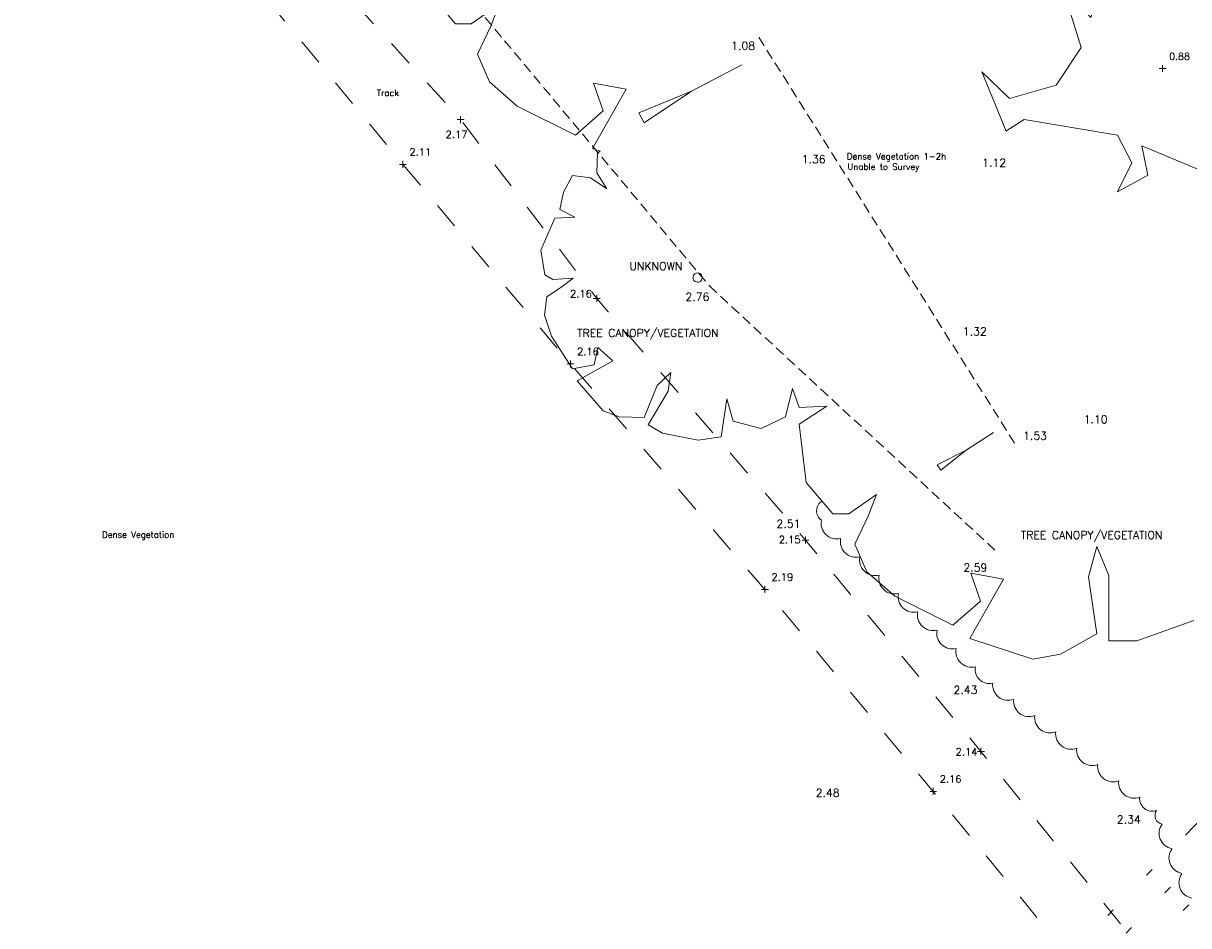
# Model space of a CAD drawing. Header units: metres. Extents: x 639013 to 639566, y 257273 to 257664.
# Tile 41 of 79: x 639048 to 639092, y 257521 to 257555. Entities that reach past the tile are written whole.
import ezdxf
from ezdxf.enums import TextEntityAlignment as Align

# ---------------------------------------------------------------- set-up
doc = ezdxf.new("R2010")
doc.units = ezdxf.units.M
for name, pattern in [('65208756-SWE-ZZ-XX-M-C-0002-FC06T002$0$03', [3, 1, -1, 1]), ('65208756-SWE-ZZ-XX-M-C-0002-FC06T002$0$DASHED', [0.57, 0.38, -0.19]), ('65208756-SWE-ZZ-XX-M-C-0002-FC06T002$0$IRRIGATION', [11.5, 3, -1.8, 0.3, -1.8, 0.3, -1.8, 2.5])]:
    doc.linetypes.add(name, pattern=pattern)
for name, color, linetype, lineweight in [('65208756-SWE-ZZ-XX-M-C-0002-FC06T002$0$0not0', 253, 'Continuous', 0), ('65208756-SWE-ZZ-XX-M-C-0002-FC06T002$0$Banks', 253, '65208756-SWE-ZZ-XX-M-C-0002-FC06T002$0$DASHED', 0), ('65208756-SWE-ZZ-XX-M-C-0002-FC06T002$0$Levels', 253, 'Continuous', 0), ('65208756-SWE-ZZ-XX-M-C-0002-FC06T002$0$SS_DETAIL', 253, '65208756-SWE-ZZ-XX-M-C-0002-FC06T002$0$03', 0), ('65208756-SWE-ZZ-XX-M-C-0002-FC06T002$0$SS_OHL', 253, '65208756-SWE-ZZ-XX-M-C-0002-FC06T002$0$IRRIGATION', 0), ('65208756-SWE-ZZ-XX-M-C-0002-FC06T002$0$SS_TEXT_GEN', 253, 'Continuous', 0), ('65208756-SWE-ZZ-XX-M-C-0002-FC06T002$0$SS_TXT_LEV_GEN', 253, 'Continuous', 0), ('65208756-SWE-ZZ-XX-M-C-0002-FC06T002$0$SS_TXT_LEV_PNT', 253, 'Continuous', 0), ('65208756-SWE-ZZ-XX-M-C-0002-FC06T002$0$Text', 253, 'Continuous', 0), ('65208756-SWE-ZZ-XX-M-C-0002-FC06T002$0$Trees', 253, 'Continuous', 0), ('65208756-SWE-ZZ-XX-M-C-0002-FC06T002$0$Vegetation', 253, 'Continuous', 0)]:
    doc.layers.add(name, color=color, linetype=linetype, lineweight=lineweight)
doc.layers.add('Z-Xref', color=7, linetype='Continuous')
doc.styles.add('65208756-SWE-ZZ-XX-M-C-0002-FC06T002$0$ROMANS', font='ROMANS')

# ---------------------------------------------------------------- blocks, each defined once
blk = doc.blocks.new('65208756-SWE-ZZ-XX-M-C-0002-FC06T002')
at = {"layer": '65208756-SWE-ZZ-XX-M-C-0002-FC06T002$0$0not0', "linetype": 'Continuous'}
for p, q in [((639072.907, 257552.331), (639074.798, 257553.327)), ((639090.485, 257553.189), (639090.745, 257553.189)), ((639090.615, 257553.059), (639090.615, 257553.319)), ((639070.917, 257551.524), (639072.907, 257552.331)), ((639072.907, 257552.331), (639071.116, 257551.146)), ((639064.088, 257551.267), (639064.348, 257551.267)), ((639064.218, 257551.137), (639064.218, 257551.397)), ((639071.116, 257551.146), (639070.917, 257551.524)), ((639061.919, 257549.583), (639062.179, 257549.583)), ((639062.049, 257549.453), (639062.049, 257549.713)), ((639069.338, 257544.412), (639069.338, 257544.672)), ((639069.208, 257544.542), (639069.468, 257544.542)), ((639068.222, 257542.075), (639068.482, 257542.075)), ((639068.352, 257541.945), (639068.352, 257542.205)), ((639083.23, 257538.838), (639084.253, 257539.493)), ((639082.142, 257538.286), (639083.23, 257538.838)), ((639083.23, 257538.838), (639082.273, 257538.081)), ((639082.273, 257538.081), (639082.142, 257538.286)), ((639077.056, 257535.454), (639077.316, 257535.454)), ((639077.186, 257535.324), (639077.186, 257535.584)), ((639075.66, 257533.464), (639075.66, 257533.724)), ((639075.53, 257533.594), (639075.79, 257533.594)), ((639083.655, 257527.502), (639083.915, 257527.502)), ((639083.785, 257527.372), (639083.785, 257527.632)), ((639081.857, 257526), (639082.117, 257526)), ((639081.987, 257525.87), (639081.987, 257526.13))]:
    blk.add_line(p, q, dxfattribs=at)
at = {"layer": '65208756-SWE-ZZ-XX-M-C-0002-FC06T002$0$0not0'}
blk.add_lwpolyline([(639072.982, 257545.413, 1), (639073.283, 257545.234, 1)], format="xyb", close=True, dxfattribs=at)
at = {"layer": '65208756-SWE-ZZ-XX-M-C-0002-FC06T002$0$Banks'}
for points in [[(639037.238, 257596.291), (639040.61, 257588.093), (639046.964, 257577.59), (639053.7, 257569.137), (639061.127, 257559.914), (639073.573, 257545.008)], [(639085.05, 257539.092), (639075.382, 257554.446)], [(639073.573, 257545.008), (639084.388, 257535)]]:
    blk.add_lwpolyline(points, dxfattribs=at)
at = {"layer": '65208756-SWE-ZZ-XX-M-C-0002-FC06T002$0$SS_DETAIL', "flags": 128}
blk.add_lwpolyline([(639121.825, 257451.003), (639123.911, 257453.685), (639128.604, 257456.062), (639128.92, 257456.166), (639129.036, 257456.218), (639131.349, 257456.983), (639131.393, 257469.311), (639123.06, 257472.422), (639114.72, 257473.426), (639107.784, 257478.924), (639102.858, 257475.306), (639096.645, 257473.157), (639091.786, 257473.713), (639084.786, 257476.328), (639077.849, 257477.224), (639072.213, 257475.589), (639061.757, 257470.629), (639059.583, 257466.645), (639051.773, 257460.039), (639044.296, 257459.821), (639041.587, 257451.697), (639037.253, 257449.066), (639027.291, 257446.808), (639018.826, 257449.563), (639016.743, 257457.661), (639019.985, 257467.037), (639018.767, 257474.724), (639024.096, 257474.662), (639033.336, 257472.374), (639039.895, 257471.331), (639048.314, 257471.614), (639058.24, 257473.865), (639066.58, 257476.442), (639073.744, 257479.321), (639080.227, 257481.036), (639083.651, 257481.517), (639093.315, 257477.311), (639103.663, 257482.152), (639104.981, 257487.663), (639102.116, 257497.753), (639099.426, 257502.072), (639093.95, 257510.85), (639088.322, 257518.297), (639081.987, 257526), (639075.66, 257533.594), (639068.352, 257542.075), (639062.049, 257549.583), (639057.203, 257555.46), (639051.039, 257563.561), (639045.368, 257572.156), (639039.601, 257579.627), (639035.066, 257585.329), (639032.476, 257588.242), (639037.313, 257591.297), (639041.462, 257583.039), (639047.121, 257575.253), (639052.626, 257566.8), (639058.579, 257557.469), (639064.218, 257551.267), (639069.338, 257544.542), (639077.186, 257535.454), (639083.785, 257527.502), (639090.448, 257519.283), (639097.8, 257509.876), (639106.385, 257499.773), (639115.006, 257490.567), (639121.295, 257485.332), (639128.786, 257480.708), (639138.117, 257475.631), (639147.785, 257471.542), (639157.588, 257466.258), (639169.236, 257460.094), (639175.752, 257458.333)], dxfattribs=at)
at = {"layer": '65208756-SWE-ZZ-XX-M-C-0002-FC06T002$0$SS_OHL', "flags": 128}
for points in [[(639078.965, 257511.409), (639096.676, 257529.744), (639103.363, 257541.008), (639121.808, 257601.764), (639140.044, 257663.6)], [(639079.653, 257510.744), (639097.443, 257529.159), (639104.245, 257540.619), (639122.725, 257601.489), (639140.963, 257663.329)], [(639080.342, 257510.079), (639098.209, 257528.575), (639105.128, 257540.23), (639123.643, 257601.215), (639141.882, 257663.058)]]:
    blk.add_lwpolyline(points, dxfattribs=at)
at = {"layer": '65208756-SWE-ZZ-XX-M-C-0002-FC06T002$0$Trees'}
for points in [[(639084.548, 257566.559), (639084.818, 257566.447), (639085.501, 257565.309), (639084.727, 257563.215), (639085.865, 257564.262), (639086.912, 257563.624), (639087.686, 257561.485), (639088.323, 257559.3), (639087.549, 257558.253), (639088.596, 257557.342), (639087.913, 257555.112), (639086.866, 257556.204), (639087.549, 257553.974), (639086.616, 257552.563), (639084.863, 257552.062), (639083.816, 257553.064), (639084.727, 257550.833)], [(639069.468, 257550.085), (639069.174, 257550.181), (639070.448, 257552.412), (639069.219, 257552.639), (639069.584, 257551.592), (639068.537, 257550.682), (639066.352, 257551.774), (639065.305, 257552.685), (639064.849, 257553.732), (639065.35, 257554.779), (639065.669, 257555.598), (639064.622, 257554.87), (639064.03, 257554.87), (639063.029, 257556.053)], [(639084.725, 257550.837), (639085.412, 257551.276), (639088.917, 257550.684), (639089.463, 257549.637), (639088.917, 257548.544), (639090.055, 257549.182), (639089.827, 257550.274), (639093.013, 257548.954)], [(639091.784, 257532.43), (639089.645, 257531.656), (639088.598, 257531.656), (639088.598, 257534.114), (639088.143, 257535.207), (639087.824, 257534.069), (639088.143, 257531.929), (639086.777, 257531.156), (639085.73, 257530.974), (639083.363, 257531.747), (639084.638, 257533.978), (639083.409, 257534.205), (639083.773, 257533.159), (639082.726, 257532.248), (639080.541, 257533.341), (639079.494, 257534.251), (639079.039, 257535.298), (639079.539, 257536.345), (639079.858, 257537.164), (639078.811, 257536.436), (639078.219, 257536.436), (639077.218, 257537.62), (639076.945, 257539.805), (639077.992, 257540.487), (639076.945, 257540.442), (639076.698, 257541.151)], [(639076.698, 257541.151), (639076.439, 257540.087), (639075.525, 257539.645), (639074.468, 257539.924), (639074.234, 257540.761), (639074.021, 257539.332), (639073.155, 257539.211), (639071.814, 257539.467), (639071.274, 257539.788), (639072.027, 257541.056), (639072.127, 257541.759), (639071.614, 257541.27), (639071.123, 257540.068), (639070.181, 257540.088), (639069.585, 257540.315), (639068.601, 257541.439), (639069.942, 257542.199), (639069.378, 257542.693), (639069.245, 257542.042), (639068.426, 257541.893), (639067.634, 257543.126), (639067.373, 257543.916), (639067.459, 257544.596), (639068.038, 257544.983), (639068.453, 257545.308), (639067.69, 257545.253), (639067.385, 257545.434), (639067.231, 257546.351), (639067.76, 257547.562), (639068.509, 257547.594), (639067.955, 257547.891), (639068.088, 257548.543), (639068.427, 257549.167), (639069.107, 257549.081), (639069.713, 257548.657), (639069.34, 257549.26), (639069.37, 257550.005), (639069.468, 257550.085)], [(639076.698, 257541.151), (639076.439, 257540.087), (639075.525, 257539.645), (639074.468, 257539.924), (639074.234, 257540.761), (639074.021, 257539.332), (639073.155, 257539.211), (639071.814, 257539.467), (639071.274, 257539.788), (639072.027, 257541.056), (639072.127, 257541.759), (639071.614, 257541.27), (639071.123, 257540.068), (639070.181, 257540.088), (639069.585, 257540.315), (639068.601, 257541.439), (639069.942, 257542.199), (639069.378, 257542.693), (639069.245, 257542.042), (639068.426, 257541.893), (639067.634, 257543.126), (639067.373, 257543.916), (639067.459, 257544.596), (639068.038, 257544.983), (639068.453, 257545.308), (639067.69, 257545.253), (639067.385, 257545.434), (639067.231, 257546.351), (639067.76, 257547.562), (639068.509, 257547.594), (639067.955, 257547.891), (639068.088, 257548.543), (639068.427, 257549.167), (639069.107, 257549.081), (639069.713, 257548.657), (639069.34, 257549.26), (639069.37, 257550.005), (639069.468, 257550.085)]]:
    blk.add_lwpolyline(points, dxfattribs=at)
at = {"layer": '65208756-SWE-ZZ-XX-M-C-0002-FC06T002$0$Vegetation'}
blk.add_lwpolyline([(639091.715, 257521.987, -0.557852), (639091.342, 257522.915, -0.557852), (639090.969, 257523.843, -0.557852), (639090.597, 257524.77, -0.557852), (639090.39, 257525.285, -0.557852), (639089.753, 257525.78, -0.557852), (639088.963, 257526.394, -0.557852), (639088.173, 257527.007, -0.557852), (639087.384, 257527.621, -0.557852), (639086.594, 257528.234, -0.557852), (639085.804, 257528.848, -0.557852), (639085.015, 257529.461, -0.557852), (639084.225, 257530.075, -0.557852), (639083.581, 257530.688, -0.557852), (639082.856, 257531.377, -0.557852), (639082.132, 257532.066, -0.557852), (639081.407, 257532.756, -0.557852), (639080.683, 257533.445, -0.557852), (639079.958, 257534.134, -0.557852), (639079.234, 257534.823, -0.557852), (639078.509, 257535.513, -0.557852), (639077.785, 257536.202, -0.557852), (639077.815, 257536.913)], format="xyb", dxfattribs=at)
at = {"layer": '65208756-SWE-ZZ-XX-M-C-0002-FC06T002$0$Levels', "style": '65208756-SWE-ZZ-XX-M-C-0002-FC06T002$0$ROMANS'}
for s, p in [('1.08', (639074.391, 257553.893, 1.076)), ('1.36', (639077.045, 257549.626, 1.361))]:
    blk.add_text(s, height=0.3, rotation=0, dxfattribs=at).set_placement(p)
for s, p in [('1.12', (639083.831, 257549.495, 1.122)), ('1.32', (639083.104, 257543.15, 1.323)), ('1.10', (639087.649, 257539.842, 1.103)), ('1.53', (639085.368, 257539.226, 1.527)), ('2.51', (639076.096, 257535.915, 2.508)), ('2.59', (639083.124, 257534.268, 2.594)), ('2.43', (639082.752, 257529.664, 2.433)), ('2.48', (639077.569, 257525.796, 2.48)), ('2.34', (639088.893, 257524.795, 2.342))]:
    blk.add_text(s, height=0.3, dxfattribs=at).set_placement(p)
at = {"layer": '65208756-SWE-ZZ-XX-M-C-0002-FC06T002$0$Levels', "style": '65208756-SWE-ZZ-XX-M-C-0002-FC06T002$0$ROMANS', "width": 1.000001}
blk.add_text('2.76', height=0.3, rotation=0, dxfattribs=at).set_placement((639072.675, 257544.451, 2.759))
at = {"layer": '65208756-SWE-ZZ-XX-M-C-0002-FC06T002$0$SS_TEXT_GEN', "style": '65208756-SWE-ZZ-XX-M-C-0002-FC06T002$0$ROMANS'}
for s, p in [('Track', (639061.068, 257552.388)), ('Dense Vegetation 1-2h', (639078.744, 257550.003)), ('Unable to Survey', (639078.764, 257549.609)), ('Dense Vegetation', (639050.739, 257535.772))]:
    blk.add_text(s, height=0.234, dxfattribs=at).set_placement(p, align=Align.TOP_LEFT)
at = {"layer": '65208756-SWE-ZZ-XX-M-C-0002-FC06T002$0$SS_TXT_LEV_GEN', "style": '65208756-SWE-ZZ-XX-M-C-0002-FC06T002$0$ROMANS'}
for s, p in [('2.17', (639063.658, 257550.492)), ('2.11', (639062.295, 257549.829)), ('2.16', (639068.334, 257544.495)), ('2.16', (639068.598, 257542.321)), ('2.15', (639076.182, 257535.249)), ('2.19', (639075.906, 257533.84)), ('2.14', (639082.829, 257527.267)), ('2.16', (639082.233, 257526.246))]:
    blk.add_text(s, height=0.274, dxfattribs=at).set_placement(p, align=Align.BOTTOM_LEFT)
at = {"layer": '65208756-SWE-ZZ-XX-M-C-0002-FC06T002$0$SS_TXT_LEV_PNT', "style": '65208756-SWE-ZZ-XX-M-C-0002-FC06T002$0$ROMANS'}
blk.add_text('0.88', height=0.26, dxfattribs=at).set_placement((639090.861, 257553.435), align=Align.BOTTOM_LEFT)
at = {"layer": '65208756-SWE-ZZ-XX-M-C-0002-FC06T002$0$Text', "style": '65208756-SWE-ZZ-XX-M-C-0002-FC06T002$0$ROMANS'}
for s, p in [('UNKNOWN', (639070.565, 257545.607)), ('TREE CANOPY/VEGETATION', (639068.6, 257543.09)), ('TREE CANOPY/VEGETATION', (639085.283, 257535.491))]:
    blk.add_text(s, height=0.3, dxfattribs=at).set_placement(p)

msp = doc.modelspace()

# ---------------------------------------------------------------- block references
at = {"layer": 'Z-Xref', "linetype": 'Continuous'}
msp.add_blockref('65208756-SWE-ZZ-XX-M-C-0002-FC06T002', (0, 0), dxfattribs=at)

doc.saveas('drawing.dxf')
